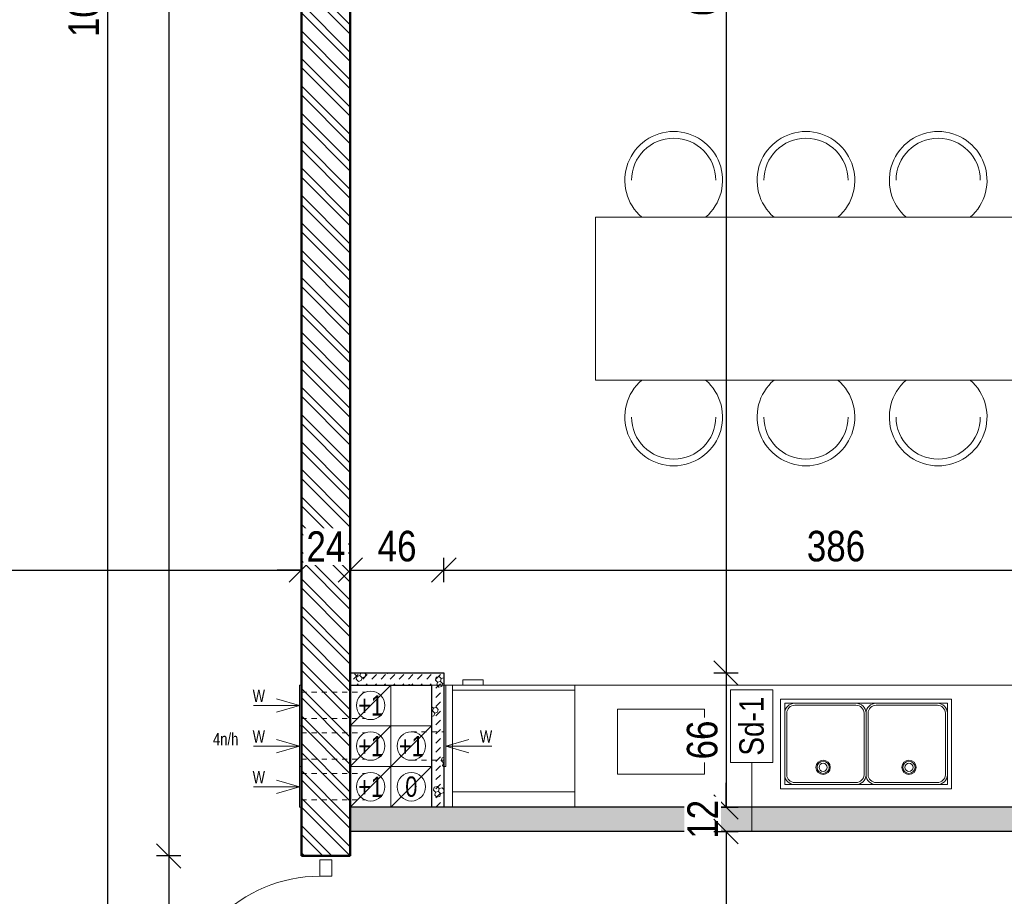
# Model space of a CAD drawing. Header units: millimetres. Extents: x 31175 to 52214, y -18116 to -5516.
# Tile 22 of 155: x 34783 to 35267, y -13070 to -12639. Entities that reach past the tile are written whole.
import ezdxf

# ---------------------------------------------------------------- set-up
doc = ezdxf.new("R2010")
doc.units = ezdxf.units.MM
doc.linetypes.add('3', pattern=[1, 0.5, -0.5])
doc.layers.get('Defpoints').update_dxf_attribs({"color": 6})
for name, color, linetype, lineweight in [('A-ciekie', 161, 'Continuous', 9), ('A-DRZ', 154, 'Continuous', 0), ('A-kreskowanie', 253, 'Continuous', 0), ('A-opis', 130, 'Continuous', 9), ('A-wymiar', 177, 'Continuous', 0), ('A_opis_warstw', 220, 'Continuous', 5), ('A_SCIANA_PROJ_KONSTRUKCJA', 3, 'Continuous', 50), ('A_SCINAN_PROJ_DZIALOWA', 5, 'Continuous', 30)]:
    doc.layers.add(name, color=color, linetype=linetype, lineweight=lineweight)
doc.layers.add('A-MEB', color=7, linetype='Continuous', lineweight=0, true_color=0x849491)
doc.layers.add('A-wyposaż_kuchni', color=9, linetype='Continuous', lineweight=13, true_color=0x808080)
doc.styles.add('BIKWYM', font='BIKROMSW.SHX', dxfattribs={"width": 0.8})
doc.styles.get("Standard").update_dxf_attribs({"font": 'ARIALN.TTF'})
doc.styles.add('wymiary', font='ARIALN.TTF')
doc.dimstyles.new('anka', dxfattribs={"dimtxt": 15, "dimasz": 12, "dimexe": 6, "dimexo": 0.0625, "dimgap": 4, "dimtad": 1, "dimdec": 0, "dimzin": 0, "dimdsep": 46, "dimtxsty": 'wymiary', "dimblk": 'OBLIQUE', "dimcen": 0.09, "dimclrt": 7, "dimadec": 0, "dimazin": 0, "dimtfac": 1, "dimtdec": 0, "dimtix": 1, "dimtofl": 0, "dimtmove": 0, "dimatfit": 3, "dimldrblk": 'OBLIQUE', "dimfxl": 6, "dimfxlon": 1, "dimtfill": 1, "dimtolj": 1, "dimtzin": 0, "dimarcsym": 0})
pattern_1 = [(15, (-1.139, -4.25), (3.882286, 14.4888864), [1.46647, -13.53353]), (15, (0.657, -2.453), (3.882286, 14.4888864), [1.46647, -13.53353]), (15, (-1.796, -1.796), (3.882286, 14.4888864), [1.46647, -13.53353]), (15, (0, 0), (3.882286, 14.4888864), [1.46647, -13.53353]), (15, (-2.453, 0.657), (3.882286, 14.4888864), [1.46647, -13.53353]), (75, (-2.833, -0.759), (-10.6066007, 10.6066014), [1.46647, -13.53353]), (75, (-2.176, -3.213), (-10.6066007, 10.6066014), [1.46647, -13.53353]), (75, (-0.38, -1.417), (-10.6066007, 10.6066014), [1.46647, -13.53353]), (75, (0.278, -3.87), (-10.6066007, 10.6066014), [1.46647, -13.53353]), (75, (2.074, -2.074), (-10.6066007, 10.6066014), [1.46647, -13.53353]), (315, (-2.176, -3.213), (14.4888866, 3.882285), [1.46647, -13.53353]), (315, (-2.833, -0.759), (14.4888866, 3.882285), [1.46647, -13.53353]), (315, (-0.38, -1.417), (14.4888866, 3.882285), [1.46647, -13.53353]), (315, (1.417, 0.38), (14.4888866, 3.882285), [1.46647, -13.53353]), (315, (-1.037, 1.037), (14.4888866, 3.882285), [1.46647, -13.53353]), (45, (0, 0), (4e-16, 4.49012806), [3.175, -3.175])]

# ---------------------------------------------------------------- blocks, each defined once
blk = doc.blocks.new('lodowka')
at = {"layer": 'A-wyposaż_kuchni'}
for p, q in [((61898.64, -29425.44), (61838.64, -29425.44)), ((61838.64, -29425.44), (61838.64, -29485.44)), ((61898.64, -29485.44), (61898.64, -29425.44)), ((61898.64, -29432.94), (61838.64, -29432.94)), ((61898.64, -29482.94), (61838.64, -29482.94)), ((61838.64, -29485.44), (61898.64, -29485.44)), ((61883.64, -29487.94), (61883.64, -29485.44)), ((61893.64, -29487.94), (61883.64, -29487.94)), ((61893.64, -29485.44), (61893.64, -29487.94))]:
    blk.add_line(p, q, dxfattribs=at)
blk = doc.blocks.new('fr1')
at = {"color": 0, "linetype": 'ByBlock'}
for p, q in [((90.8, 438.2), (-210.3, 438.2)), ((-259.7, 390.1), (-259.7, 86.3)), ((-249.7, 390.1), (-249.7, 86.5)), ((90.8, 428.2), (-210.3, 428.2)), ((130.2, 86.5), (130.2, 390.1)), ((140.2, 87.7), (140.2, 390.1)), ((-210.3, 48.2), (90.8, 48.2)), ((-210.3, 38.2), (90.8, 38.2))]:
    blk.add_line(p, q, dxfattribs=at)
for radius in [35, 30, 20]:
    blk.add_circle((-70.8, 353.2), radius)
for centre, radius, start, end in [((-210.3, 388.7), 49.5, 90, 178.3814), ((90.8, 388.7), 49.5, 1.6186, 90), ((-210.3, 388.7), 39.5, 90, 178.3814), ((90.8, 388.7), 39.5, 1.6186, 90), ((-210.3, 87.7), 49.5, 181.6186, 270), ((-210.3, 87.7), 39.5, 181.6186, 270), ((90.8, 87.7), 39.5, 270, 358.3814), ((90.8, 87.7), 49.5, 270, 358.3814)]:
    blk.add_arc(centre, radius, start, end)
at = {"color": 0, "linetype": 'ByBlock', "extrusion": (0, 0, -1)}
blk.add_ellipse((90.8, 87.7), major_axis=(49.5, 0), ratio=1, start_param=0, end_param=0.02825, dxfattribs=at)
blk = doc.blocks.new('zlew1')
at = {"layer": 'A-wyposaż_kuchni', "rotation": 180}
blk.add_blockref('fr1', (65785.1, -26388.6), dxfattribs=at)
blk = doc.blocks.new('DRZWI-RZ-41')
at = {"layer": 'A-DRZ'}
for points in [[(9, 43), (3, 43), (3, 35), (9, 35)], [(9, -43), (3, -43), (3, -35), (9, -35)]]:
    blk.add_lwpolyline(points, close=True, dxfattribs=at)
for points in [[(9, -35), (9, -32), (79, -32)], [(79, -35), (79, -32)]]:
    blk.add_lwpolyline(points, dxfattribs=at)
at = {"layer": 'A-DRZ', "extrusion": (0, 0, -1)}
blk.add_lwpolyline([(-9, -35), (-79, -35)], dxfattribs=at)
at = {"layer": 'A-DRZ', "color": 1, "extrusion": (0, 0, -1)}
blk.add_arc((-9, -35), 70, 90, 180, dxfattribs=at)
blk = doc.blocks.new('_OBLIQUE')
at = {"color": 0, "linetype": 'ByBlock'}
blk.add_line((-0.5, -0.5), (0.5, 0.5), dxfattribs=at)
blk = doc.blocks.new('*D271')
at = {"layer": 'A-wymiar', "color": 0, "lineweight": -2, "transparency": 16777216}
for p, q in [((34347.54, -12915.32), (34347.54, -12903.32)), ((34921.04, -12915.32), (34921.04, -12903.32)), ((34347.54, -12909.32), (34921.04, -12909.32))]:
    blk.add_line(p, q, dxfattribs=at)
at = {"layer": 'Defpoints', "color": 0, "transparency": 16777216}
for p in [(34921.04, -12909.32), (34347.54, -12920.69), (34921.04, -12925.58)]:
    blk.add_point(p, dxfattribs=at)
at = {"layer": 'A-wymiar', "color": 0, "lineweight": -2, "transparency": 16777216, "xscale": 12, "yscale": 12, "zscale": 12, "rotation": 180}
blk.add_blockref('_OBLIQUE', (34347.54, -12909.32), dxfattribs=at)
at = {"layer": 'A-wymiar', "color": 0, "lineweight": -2, "transparency": 16777216, "xscale": 12, "yscale": 12, "zscale": 12}
blk.add_blockref('_OBLIQUE', (34921.04, -12909.32), dxfattribs=at)
at = {"layer": 'A-wymiar', "color": 7, "lineweight": 9, "transparency": 16777216, "insert": (34634.29, -12897.69), "char_height": 15, "attachment_point": 5, "style": 'wymiary', "bg_fill": 3, "box_fill_scale": 1.1, "bg_fill_color": 256, "bg_fill_true_color": 13158600, "bg_fill_transparency": 0}
blk.add_mtext('\\A1;574', dxfattribs=at)
blk = doc.blocks.new('*D272')
at = {"layer": 'A-wymiar', "color": 0, "lineweight": -2, "transparency": 16777216}
for p, q in [((34921.04, -12915.32), (34921.04, -12903.32)), ((34945.04, -12915.32), (34945.04, -12903.32)), ((34921.04, -12909.32), (34909.04, -12909.32)), ((34945.04, -12909.32), (34957.04, -12909.32))]:
    blk.add_line(p, q, dxfattribs=at)
at = {"layer": 'Defpoints', "color": 0, "transparency": 16777216}
for p in [(34945.04, -12909.32), (34921.04, -12925.58), (34945.04, -13049.9)]:
    blk.add_point(p, dxfattribs=at)
at = {"layer": 'A-wymiar', "color": 0, "lineweight": -2, "transparency": 16777216, "xscale": 12, "yscale": 12, "zscale": 12}
blk.add_blockref('_OBLIQUE', (34921.04, -12909.32), dxfattribs=at)
at = {"layer": 'A-wymiar', "color": 0, "lineweight": -2, "transparency": 16777216, "xscale": 12, "yscale": 12, "zscale": 12, "rotation": 180}
blk.add_blockref('_OBLIQUE', (34945.04, -12909.32), dxfattribs=at)
at = {"layer": 'A-wymiar', "color": 7, "lineweight": 9, "transparency": 16777216, "insert": (34933.04, -12897.79), "char_height": 15, "attachment_point": 5, "style": 'wymiary', "bg_fill": 3, "box_fill_scale": 1.1, "bg_fill_color": 256, "bg_fill_true_color": 13158600, "bg_fill_transparency": 0}
blk.add_mtext('\\A1;24', dxfattribs=at)
blk = doc.blocks.new('*D438')
at = {"layer": 'A-wymiar', "color": 0, "lineweight": -2, "transparency": 16777216}
for p, q in [((34831.72, -12098.48), (34819.72, -12098.48)), ((34825.72, -12098.48), (34825.72, -13157.9)), ((34831.72, -13157.9), (34819.72, -13157.9))]:
    blk.add_line(p, q, dxfattribs=at)
at = {"layer": 'Defpoints', "color": 0, "transparency": 16777216}
for p in [(34883.04, -12098.48), (34825.72, -13157.9), (34921.04, -13157.9)]:
    blk.add_point(p, dxfattribs=at)
at = {"layer": 'A-wymiar', "color": 0, "lineweight": -2, "transparency": 16777216, "xscale": 12, "yscale": 12, "zscale": 12}
for p, rotation in [((34825.72, -12098.48), 90), ((34825.72, -13157.9), 270)]:
    blk.add_blockref('_OBLIQUE', p, dxfattribs=dict(at, rotation=rotation))
at = {"layer": 'A-wymiar', "color": 7, "transparency": 16777216, "insert": (34814.07, -12628.19), "char_height": 15, "attachment_point": 5, "rotation": 90, "style": 'wymiary', "bg_fill": 3, "box_fill_scale": 1.1, "bg_fill_color": 256, "bg_fill_true_color": 13158600, "bg_fill_transparency": 0}
blk.add_mtext('\\A1;1059', dxfattribs=at)
blk = doc.blocks.new('*D636')
at = {"layer": 'A-wymiar', "color": 0, "lineweight": -2, "transparency": 16777216}
for p, q in [((34861.79, -12144.48), (34849.79, -12144.48)), ((34855.79, -12144.48), (34855.79, -13049.9)), ((34861.79, -13049.9), (34849.79, -13049.9))]:
    blk.add_line(p, q, dxfattribs=at)
at = {"layer": 'Defpoints', "color": 0, "transparency": 16777216}
for p in [(34883.04, -12144.48), (34855.79, -13049.9), (34921.04, -13049.9)]:
    blk.add_point(p, dxfattribs=at)
at = {"layer": 'A-wymiar', "color": 0, "lineweight": -2, "transparency": 16777216, "xscale": 12, "yscale": 12, "zscale": 12}
for p, rotation in [((34855.79, -12144.48), 90), ((34855.79, -13049.9), 270)]:
    blk.add_blockref('_OBLIQUE', p, dxfattribs=dict(at, rotation=rotation))
at = {"layer": 'A-wymiar', "color": 7, "transparency": 16777216, "insert": (34844.14, -12597.19), "char_height": 15, "attachment_point": 5, "rotation": 90, "style": 'wymiary', "bg_fill": 3, "box_fill_scale": 1.1, "bg_fill_color": 256, "bg_fill_true_color": 13158600, "bg_fill_transparency": 0}
blk.add_mtext('\\A1;905', dxfattribs=at)
blk = doc.blocks.new('*D637')
at = {"layer": 'A-wymiar', "color": 0, "lineweight": -2, "transparency": 16777216}
for p, q in [((34861.79, -13049.9), (34849.79, -13049.9)), ((34855.79, -13049.9), (34855.79, -13139.9)), ((34861.79, -13139.9), (34849.79, -13139.9))]:
    blk.add_line(p, q, dxfattribs=at)
at = {"layer": 'Defpoints', "color": 0, "transparency": 16777216}
for p in [(34921.04, -13049.9), (34855.79, -13139.9), (34921.04, -13139.9)]:
    blk.add_point(p, dxfattribs=at)
at = {"layer": 'A-wymiar', "color": 0, "lineweight": -2, "transparency": 16777216, "xscale": 12, "yscale": 12, "zscale": 12}
for p, rotation in [((34855.79, -13049.9), 90), ((34855.79, -13139.9), 270)]:
    blk.add_blockref('_OBLIQUE', p, dxfattribs=dict(at, rotation=rotation))
at = {"layer": 'A-wymiar', "color": 7, "transparency": 16777216, "insert": (34844.14, -13094.9), "char_height": 15, "attachment_point": 5, "rotation": 90, "style": 'wymiary', "bg_fill": 3, "box_fill_scale": 1.1, "bg_fill_color": 256, "bg_fill_true_color": 13158600, "bg_fill_transparency": 0}
blk.add_mtext('\\A1;90', dxfattribs=at)
blk = doc.blocks.new('*D647')
at = {"layer": 'A-wymiar', "color": 0, "lineweight": -2, "transparency": 16777216}
for p, q in [((35123.76, -12285.48), (35135.76, -12285.48)), ((35129.76, -12285.48), (35129.76, -12959.9)), ((35123.76, -12959.9), (35135.76, -12959.9))]:
    blk.add_line(p, q, dxfattribs=at)
at = {"layer": 'Defpoints', "color": 0, "transparency": 16777216}
for p in [(35090.04, -12285.48), (34991.04, -12959.9), (35129.76, -12959.9)]:
    blk.add_point(p, dxfattribs=at)
at = {"layer": 'A-wymiar', "color": 0, "lineweight": -2, "transparency": 16777216, "xscale": 12, "yscale": 12, "zscale": 12}
for p, rotation in [((35129.76, -12285.48), 90), ((35129.76, -12959.9), 270)]:
    blk.add_blockref('_OBLIQUE', p, dxfattribs=dict(at, rotation=rotation))
at = {"layer": 'A-wymiar', "color": 7, "transparency": 16777216, "insert": (35118.1, -12622.69), "char_height": 15, "attachment_point": 5, "rotation": 90, "style": 'wymiary', "bg_fill": 3, "box_fill_scale": 1.1, "bg_fill_color": 256, "bg_fill_true_color": 13158600, "bg_fill_transparency": 0}
blk.add_mtext('\\A1;674', dxfattribs=at)
blk = doc.blocks.new('*D648')
at = {"layer": 'A-wymiar', "color": 0, "lineweight": -2, "transparency": 16777216}
for p, q in [((35123.76, -12959.9), (35135.76, -12959.9)), ((35129.76, -12959.9), (35129.76, -13025.9)), ((35123.76, -13025.9), (35135.76, -13025.9))]:
    blk.add_line(p, q, dxfattribs=at)
at = {"layer": 'Defpoints', "color": 0, "transparency": 16777216}
for p in [(34991.04, -12959.9), (34985.29, -13025.9), (35129.76, -13025.9)]:
    blk.add_point(p, dxfattribs=at)
at = {"layer": 'A-wymiar', "color": 0, "lineweight": -2, "transparency": 16777216, "xscale": 12, "yscale": 12, "zscale": 12}
for p, rotation in [((35129.76, -12959.9), 90), ((35129.76, -13025.9), 270)]:
    blk.add_blockref('_OBLIQUE', p, dxfattribs=dict(at, rotation=rotation))
at = {"layer": 'A-wymiar', "color": 7, "transparency": 16777216, "insert": (35118.1, -12992.9), "char_height": 15, "attachment_point": 5, "rotation": 90, "style": 'wymiary', "bg_fill": 3, "box_fill_scale": 1.1, "bg_fill_color": 256, "bg_fill_true_color": 13158600, "bg_fill_transparency": 0}
blk.add_mtext('\\A1;66', dxfattribs=at)
blk = doc.blocks.new('*D649')
at = {"layer": 'A-wymiar', "color": 0, "lineweight": -2, "transparency": 16777216}
for p, q in [((35129.76, -13025.9), (35129.76, -13013.9)), ((35123.76, -13025.9), (35135.76, -13025.9)), ((35123.76, -13037.9), (35135.76, -13037.9)), ((35129.76, -13037.9), (35129.76, -13049.9))]:
    blk.add_line(p, q, dxfattribs=at)
at = {"layer": 'Defpoints', "color": 0, "transparency": 16777216}
for p in [(34985.29, -13025.9), (34945.04, -13037.9), (35129.76, -13037.9)]:
    blk.add_point(p, dxfattribs=at)
at = {"layer": 'A-wymiar', "color": 0, "lineweight": -2, "transparency": 16777216, "xscale": 12, "yscale": 12, "zscale": 12}
for p, rotation in [((35129.76, -13025.9), 270), ((35129.76, -13037.9), 90)]:
    blk.add_blockref('_OBLIQUE', p, dxfattribs=dict(at, rotation=rotation))
at = {"layer": 'A-wymiar', "color": 7, "transparency": 16777216, "insert": (35118.23, -13031.9), "char_height": 15, "attachment_point": 5, "rotation": 90, "style": 'wymiary', "bg_fill": 3, "box_fill_scale": 1.1, "bg_fill_color": 256, "bg_fill_true_color": 13158600, "bg_fill_transparency": 0}
blk.add_mtext('\\A1;12', dxfattribs=at)
blk = doc.blocks.new('*D650')
at = {"layer": 'A-wymiar', "color": 0, "lineweight": -2, "transparency": 16777216}
for p, q in [((35123.76, -13037.9), (35135.76, -13037.9)), ((35129.76, -13037.9), (35129.76, -13176.43)), ((35123.76, -13176.43), (35135.76, -13176.43))]:
    blk.add_line(p, q, dxfattribs=at)
at = {"layer": 'Defpoints', "color": 0, "transparency": 16777216}
for p in [(34945.04, -13037.9), (34985.29, -13176.43), (35129.76, -13176.43)]:
    blk.add_point(p, dxfattribs=at)
at = {"layer": 'A-wymiar', "color": 0, "lineweight": -2, "transparency": 16777216, "xscale": 12, "yscale": 12, "zscale": 12}
for p, rotation in [((35129.76, -13037.9), 90), ((35129.76, -13176.43), 270)]:
    blk.add_blockref('_OBLIQUE', p, dxfattribs=dict(at, rotation=rotation))
at = {"layer": 'A-wymiar', "color": 7, "transparency": 16777216, "insert": (35118.1, -13107.16), "char_height": 15, "attachment_point": 5, "rotation": 90, "style": 'wymiary', "bg_fill": 3, "box_fill_scale": 1.1, "bg_fill_color": 256, "bg_fill_true_color": 13158600, "bg_fill_transparency": 0}
blk.add_mtext('\\A1;139', dxfattribs=at)
blk = doc.blocks.new('kom_went_20x20')
at = {"layer": 'A-ciekie'}
for points in [[(-9.71, 10.29), (-9.71, -9.71), (10.29, -9.71), (10.29, 10.29), (-9.71, 10.29)], [(10.29, 10.29), (-9.71, -9.71)]]:
    blk.add_lwpolyline(points, dxfattribs=at)
blk.add_circle((0.29, 0.29), 7, dxfattribs=at)
blk = doc.blocks.new('*D663')
at = {"layer": 'A-wymiar', "color": 0, "lineweight": -2, "transparency": 16777216}
for p, q in [((34945.04, -12915.32), (34945.04, -12903.32)), ((34991.04, -12915.32), (34991.04, -12903.32)), ((34945.04, -12909.32), (34991.04, -12909.32))]:
    blk.add_line(p, q, dxfattribs=at)
at = {"layer": 'Defpoints', "color": 0, "transparency": 16777216}
for p in [(34991.04, -12909.32), (34945.04, -12959.9), (34991.04, -12959.9)]:
    blk.add_point(p, dxfattribs=at)
at = {"layer": 'A-wymiar', "color": 0, "lineweight": -2, "transparency": 16777216, "xscale": 12, "yscale": 12, "zscale": 12, "rotation": 180}
blk.add_blockref('_OBLIQUE', (34945.04, -12909.32), dxfattribs=at)
at = {"layer": 'A-wymiar', "color": 0, "lineweight": -2, "transparency": 16777216, "xscale": 12, "yscale": 12, "zscale": 12}
blk.add_blockref('_OBLIQUE', (34991.04, -12909.32), dxfattribs=at)
at = {"layer": 'A-wymiar', "color": 7, "transparency": 16777216, "insert": (34968.04, -12897.66), "char_height": 15, "attachment_point": 5, "style": 'wymiary', "bg_fill": 3, "box_fill_scale": 1.1, "bg_fill_color": 256, "bg_fill_true_color": 13158600, "bg_fill_transparency": 0}
blk.add_mtext('\\A1;46', dxfattribs=at)
blk = doc.blocks.new('*D664')
at = {"layer": 'A-wymiar', "color": 0, "lineweight": -2, "transparency": 16777216}
for p, q in [((34991.04, -12915.32), (34991.04, -12903.32)), ((35376.54, -12915.32), (35376.54, -12903.32)), ((34991.04, -12909.32), (35376.54, -12909.32))]:
    blk.add_line(p, q, dxfattribs=at)
at = {"layer": 'Defpoints', "color": 0, "transparency": 16777216}
for p in [(35376.54, -12909.32), (34991.04, -12959.9), (35376.54, -12979.9)]:
    blk.add_point(p, dxfattribs=at)
at = {"layer": 'A-wymiar', "color": 0, "lineweight": -2, "transparency": 16777216, "xscale": 12, "yscale": 12, "zscale": 12, "rotation": 180}
blk.add_blockref('_OBLIQUE', (34991.04, -12909.32), dxfattribs=at)
at = {"layer": 'A-wymiar', "color": 0, "lineweight": -2, "transparency": 16777216, "xscale": 12, "yscale": 12, "zscale": 12}
blk.add_blockref('_OBLIQUE', (35376.54, -12909.32), dxfattribs=at)
at = {"layer": 'A-wymiar', "color": 7, "transparency": 16777216, "insert": (35183.79, -12897.66), "char_height": 15, "attachment_point": 5, "style": 'wymiary', "bg_fill": 3, "box_fill_scale": 1.1, "bg_fill_color": 256, "bg_fill_true_color": 13158600, "bg_fill_transparency": 0}
blk.add_mtext('\\A1;386', dxfattribs=at)

msp = doc.modelspace()

# ---------------------------------------------------------------- hatches: boundary and pattern name
at = {"layer": 'A-kreskowanie', "lineweight": 5, "true_color": 0xeb7500}
h = msp.add_hatch(dxfattribs=at)
h.set_pattern_fill('ANSI32', color=30, angle=-90)
h.set_pattern_definition([(315, (-56.926, -40.622), (6.735192, 6.735192), []), (315, (-56.926, -45.112), (6.735192, 6.735192), [])])
h.paths.add_polyline_path([(34945.04, -12086.48), (34921.04, -12086.48), (34921.04, -12186.48), (34921.04, -13049.9), (34945.04, -13049.9)])
at = {"layer": 'A_SCINAN_PROJ_DZIALOWA', "lineweight": 9, "true_color": 0x27773c, "transparency": 33554610}
h = msp.add_hatch(dxfattribs=at)
h.set_pattern_fill('GAZOBETON S100 ISO 1J', color=97, pattern_type=2)
h.set_pattern_definition(pattern_1)
h.paths.add_polyline_path([(34991.04, -12959.9), (34945.04, -12959.9), (34945.04, -12965.9), (34985.04, -12965.9), (34985.04, -13025.9), (34991.04, -13025.9)])
h = msp.add_hatch(dxfattribs=at)
h.set_pattern_fill('GAZOBETON S100 ISO 1J', color=97, pattern_type=2)
h.set_pattern_definition(pattern_1)
h.paths.add_polyline_path([(35402.54, -13025.9), (34945.04, -13025.9), (34945.04, -13037.9), (35402.54, -13037.9)])

# ---------------------------------------------------------------- linework, layer by layer
at = {"layer": 'A-ciekie', "lineweight": 9}
msp.add_lwpolyline([(34991.04, -12988.9), (34991.04, -12965.9), (34992.04, -12965.9), (34992.04, -13002.9), (34992.04, -13005.9), (34991.04, -13005.9)], dxfattribs=at)
msp.add_lwpolyline([(34991.04, -12965.9), (34992.04, -12965.9), (34992.04, -13005.9), (34991.04, -13005.9)], close=True, dxfattribs=at)
at = {"layer": 'A-MEB'}
for centre, radius, start, end in [((35104.02, -12717.71), 24.01, 310.7329, 229.2671), ((35169.02, -12717.71), 24.01, 310.7329, 229.2671), ((35234.02, -12717.71), 24.01, 310.7329, 229.2671), ((35104.02, -12717.71), 20.71, 0, 180), ((35169.02, -12717.71), 20.71, 0, 180), ((35234.02, -12717.71), 20.71, 0, 180), ((35104.02, -12834.09), 24.01, 130.7329, 49.2671), ((35169.02, -12834.09), 24.01, 130.7329, 49.2671), ((35234.02, -12834.09), 24.01, 130.7329, 49.2671), ((35104.02, -12834.09), 20.71, 180, 0), ((35169.02, -12834.09), 20.71, 180, 0), ((35234.02, -12834.09), 20.71, 180, 0)]:
    msp.add_arc(centre, radius, start, end, dxfattribs=at)
at = {"layer": 'A-opis', "lineweight": 9}
for points in [[(34992.04, -12995.9), (35003.29, -12992.62)], [(34992.04, -12995.9), (35014.54, -12995.9)], [(34992.04, -12995.9), (35003.29, -12999.18)]]:
    msp.add_lwpolyline(points, dxfattribs=at)
at = {"layer": 'A-wyposaż_kuchni'}
msp.add_lwpolyline([(35065.5, -12815.9), (35065.5, -12735.9), (35402.54, -12735.9), (35402.54, -12815.9), (35065.5, -12815.9)], dxfattribs=at)
for points in [[(35240.55, -13016.85), (35240.55, -12972.85), (35156.56, -12972.85), (35156.56, -13016.85)], [(35238.55, -13014.85), (35238.55, -12974.85), (35158.56, -12974.85), (35158.56, -13014.85)], [(35076.46, -13009.65), (35076.46, -12977.72), (35119.23, -12977.72), (35119.23, -13009.65)]]:
    msp.add_lwpolyline(points, close=True, dxfattribs=at)
at = {"layer": 'A_opis_warstw'}
for points in [[(35131.87, -13003.92), (35152.82, -13003.92), (35152.82, -12968.25), (35131.87, -12968.25), (35131.87, -13003.92)], [(35142.34, -13003.92), (35142.34, -13037.9)]]:
    msp.add_lwpolyline(points, dxfattribs=at)
at = {"layer": 'A_SCIANA_PROJ_KONSTRUKCJA'}
for points in [[(34921.04, -12086.48), (34921.04, -13049.9)], [(34945.04, -12086.48), (34945.04, -13049.9)], [(34945.04, -13049.9), (34945.04, -13049.9), (34921.04, -13049.9)]]:
    msp.add_lwpolyline(points, dxfattribs=at)
at = {"layer": 'A_SCINAN_PROJ_DZIALOWA'}
for points in [[(35402.54, -13025.9), (35402.54, -13025.9), (34945.04, -13025.9)], [(35402.54, -13037.9), (34945.04, -13037.9)]]:
    msp.add_lwpolyline(points, dxfattribs=at)

# ---------------------------------------------------------------- block references
at = {"layer": 'A-DRZ', "xscale": -1}
msp.add_blockref('DRZWI-RZ-41', (34939.04, -13094.9), dxfattribs=at)
msp.add_blockref('DRZWI-RZ-41', (34939.04, -13094.9), dxfattribs=at)
at = {"layer": 'A-wyposaż_kuchni', "rotation": 180}
msp.add_blockref('lodowka', (96894, -42451.33), dxfattribs=at)
at = {"layer": 'A-wyposaż_kuchni', "yscale": 0.1, "zscale": 0.1}
for p, xscale in [((41763.05, -10332.17), -0.1), ((28634.07, -10332.17), 0.1)]:
    msp.add_blockref('zlew1', p, dxfattribs=dict(at, xscale=xscale))

# ---------------------------------------------------------------- texts
at = {"layer": 'A-opis', "lineweight": 9, "attachment_point": 5, "style": 'BIKWYM'}
for s, width, insert, char_height in [('W', 10.1211, (35011.78, -12991.16), 6), ('+1', 12.7111, (34975.04, -12995.9), 10)]:
    msp.add_mtext_dynamic_manual_height_columns(s, width=width, gutter_width=12.5, heights=[0], dxfattribs=dict(at, insert=insert, char_height=char_height))
at = {"layer": 'A_opis_warstw', "insert": (35142.34, -12986.08), "char_height": 12, "attachment_point": 5, "rotation": 90}
msp.add_mtext_dynamic_manual_height_columns('Sd-1', width=38.4706, gutter_width=12.5, heights=[0], dxfattribs=at)

# ---------------------------------------------------------------- next in the draw order: dimensions: what is measured, and where the dimension line sits
at = {"layer": 'A-wymiar', "lineweight": 9}
dim = msp.add_linear_dim(base=(34921.04272976, -12909.31715797), p1=(34347.54272976, -12920.69084301), p2=(34921.04272976, -12925.58003208), dimstyle='anka', dxfattribs=at)
dim.commit()
dim.dimension.update_dxf_attribs({"geometry": '*D271', "text_midpoint": (34634.29272976, -12897.68925893)})

# ---------------------------------------------------------------- next in the draw order: dimensions: what is measured, and where the dimension line sits
dim = msp.add_linear_dim(base=(34945.04, -12909.32), p1=(34921.04, -12925.58), p2=(34945.04, -13049.9), dimstyle='anka', override={"dimtmove": 1}, dxfattribs=at)
dim.commit()
dim.dimension.update_dxf_attribs({"geometry": '*D272', "text_midpoint": (34933.04, -12897.79)})

# ---------------------------------------------------------------- next in the draw order: linework, layer by layer
at = {"layer": 'A-ciekie', "lineweight": 9}
msp.add_lwpolyline([(34921.04, -13008.9), (34921.04, -13005.9), (34920.04, -13005.9), (34920.04, -13022.9), (34920.04, -13025.9), (34921.04, -13025.9)], dxfattribs=at)
msp.add_lwpolyline([(34921.04, -13005.9), (34920.04, -13005.9), (34920.04, -13025.9), (34921.04, -13025.9)], close=True, dxfattribs=at)
at = {"layer": 'A-ciekie', "linetype": '3', "lineweight": 9, "ltscale": 5}
msp.add_lwpolyline([(34921.04, -13009.4), (34952.44, -13009.4)], dxfattribs=at)
at = {"layer": 'A-kreskowanie', "lineweight": 9}
msp.add_lwpolyline([(34945.04, -13025.9), (34945.04, -12965.9), (35402.54, -12965.9)], dxfattribs=at)
at = {"layer": 'A-opis', "lineweight": 9}
for points in [[(34920.04, -13015.9), (34908.79, -13012.62)], [(34920.04, -13015.9), (34897.54, -13015.9)], [(34920.04, -13015.9), (34908.79, -13019.18)]]:
    msp.add_lwpolyline(points, dxfattribs=at)

# ---------------------------------------------------------------- next in the draw order: block references
at = {"layer": 'A_SCINAN_PROJ_DZIALOWA'}
for p in [(34954.75, -12976.19), (34954.75, -12996.19)]:
    msp.add_blockref('kom_went_20x20', p, dxfattribs=at)

# ---------------------------------------------------------------- next in the draw order: texts
at = {"layer": 'A-opis', "lineweight": 9, "char_height": 10, "attachment_point": 5, "style": 'BIKWYM'}
for insert in [(34955.04, -12975.9), (34955.04, -12995.9)]:
    msp.add_mtext_dynamic_manual_height_columns('+1', width=12.7111, gutter_width=12.5, heights=[0], dxfattribs=dict(at, insert=insert))

# ---------------------------------------------------------------- next in the draw order: dimensions: what is measured, and where the dimension line sits
at = {"layer": 'A-wymiar'}
dim = msp.add_linear_dim(base=(34825.72, -13157.9), p1=(34883.04, -12098.48), p2=(34921.04, -13157.9), angle=90, dimstyle='anka', override={"dimtmove": 1}, dxfattribs=at)
dim.commit()
dim.dimension.update_dxf_attribs({"geometry": '*D438', "text_midpoint": (34814.07, -12628.19)})

# ---------------------------------------------------------------- next in the draw order: texts
at = {"layer": 'A-opis', "color": 156, "true_color": 0x0f468a, "insert": (34583.15, -12622.37), "char_height": 15, "attachment_point": 1, "style": 'wymiary'}
msp.add_mtext_dynamic_manual_height_columns('\\pi28.103;{\\LSZATNIA\\P\\pi43.968;25os.\\P\\pi30.59;}59,93 m²', width=128.0244, gutter_width=12.5, heights=[0], dxfattribs=at)
at = {"layer": 'A-opis', "lineweight": 9, "insert": (34900.09, -13011.16), "char_height": 6, "attachment_point": 5, "style": 'BIKWYM'}
msp.add_mtext_dynamic_manual_height_columns('W', width=10.1211, gutter_width=12.5, heights=[0], dxfattribs=at)

# ---------------------------------------------------------------- next in the draw order: dimensions: what is measured, and where the dimension line sits
at = {"layer": 'A-wymiar'}
for base, p1, p2, picture, middle in [((34855.79, -13049.9), (34883.04, -12144.48), (34921.04, -13049.9), '*D636', (34844.14, -12597.19)), ((35129.76, -12959.9), (35090.04, -12285.48), (34991.04, -12959.9), '*D647', (35118.1, -12622.69))]:
    dim = msp.add_linear_dim(base=base, p1=p1, p2=p2, angle=90, dimstyle='anka', override={"dimtmove": 1}, dxfattribs=at)
    dim.commit()
    dim.dimension.update_dxf_attribs({"geometry": picture, "text_midpoint": middle})

# ---------------------------------------------------------------- next in the draw order: linework, layer by layer
at = {"layer": 'A-ciekie', "lineweight": 9}
for points in [[(34921.04, -12968.9), (34921.04, -12965.9), (34920.04, -12965.9), (34920.04, -12982.9), (34920.04, -12985.9), (34921.04, -12985.9)], [(34921.04, -12988.9), (34921.04, -12985.9), (34920.04, -12985.9), (34920.04, -13002.9), (34920.04, -13005.9), (34921.04, -13005.9)]]:
    msp.add_lwpolyline(points, dxfattribs=at)
for points in [[(34921.04, -12965.9), (34920.04, -12965.9), (34920.04, -12985.9), (34921.04, -12985.9)], [(34921.04, -12985.9), (34920.04, -12985.9), (34920.04, -13005.9), (34921.04, -13005.9)]]:
    msp.add_lwpolyline(points, close=True, dxfattribs=at)
at = {"layer": 'A-ciekie', "linetype": '3', "lineweight": 9, "ltscale": 5}
for points in [[(34921.04, -12969.4), (34952.44, -12969.4)], [(34921.04, -12982.4), (34952.44, -12982.4)], [(34921.04, -12989.4), (34952.44, -12989.4)], [(34921.04, -13002.4), (34952.44, -13002.4)]]:
    msp.add_lwpolyline(points, dxfattribs=at)
at = {"layer": 'A-opis', "lineweight": 9}
for points in [[(34920.04, -12975.9), (34908.79, -12972.62)], [(34920.04, -12975.9), (34897.54, -12975.9)], [(34920.04, -12975.9), (34908.79, -12979.18)], [(34920.04, -12995.9), (34908.79, -12992.62)], [(34920.04, -12995.9), (34897.54, -12995.9)], [(34920.04, -12995.9), (34908.79, -12999.18)]]:
    msp.add_lwpolyline(points, dxfattribs=at)

# ---------------------------------------------------------------- next in the draw order: texts
at = {"layer": 'A-opis', "lineweight": 9, "char_height": 6, "attachment_point": 5, "style": 'BIKWYM'}
for s, width, gutter_width, insert in [('W', 10.1211, 12.5, (34900.09, -12971.16)), ('4n/h', 11.8442, 60, (34883.79, -12992.52)), ('W', 10.1211, 12.5, (34900.09, -12991.16))]:
    msp.add_mtext_dynamic_manual_height_columns(s, width=width, gutter_width=gutter_width, heights=[0], dxfattribs=dict(at, insert=insert))

# ---------------------------------------------------------------- next in the draw order: dimensions: what is measured, and where the dimension line sits
at = {"layer": 'A-wymiar'}
for base, p1, p2, picture, middle in [((35129.76, -13025.9), (34991.04, -12959.9), (34985.29, -13025.9), '*D648', (35118.1, -12992.9)), ((34855.79, -13139.9), (34921.04, -13049.9), (34921.04, -13139.9), '*D637', (34844.14, -13094.9))]:
    dim = msp.add_linear_dim(base=base, p1=p1, p2=p2, angle=90, dimstyle='anka', override={"dimtmove": 1}, dxfattribs=at)
    dim.commit()
    dim.dimension.update_dxf_attribs({"geometry": picture, "text_midpoint": middle})

# ---------------------------------------------------------------- next in the draw order: linework, layer by layer
at = {"layer": 'A-ciekie', "linetype": '3', "lineweight": 9, "ltscale": 5}
for points in [[(34975.04, -12988.9), (34991.04, -12988.9)], [(34975.04, -13002.9), (34991.04, -13002.9)]]:
    msp.add_lwpolyline(points, dxfattribs=at)

# ---------------------------------------------------------------- next in the draw order: block references
at = {"layer": 'A-wymiar'}
msp.add_blockref('kom_went_20x20', (34974.75, -12996.19), dxfattribs=at)

# ---------------------------------------------------------------- next in the draw order: dimensions: what is measured, and where the dimension line sits
dim = msp.add_linear_dim(base=(35129.76, -13037.9), p1=(34985.29, -13025.9), p2=(34945.04, -13037.9), angle=90, dimstyle='anka', override={"dimtmove": 1}, dxfattribs=at)
dim.commit()
dim.dimension.update_dxf_attribs({"geometry": '*D649', "text_midpoint": (35118.23, -13031.9)})

# ---------------------------------------------------------------- next in the draw order: linework, layer by layer
at = {"layer": 'A-ciekie', "linetype": '3', "lineweight": 9, "ltscale": 5}
msp.add_lwpolyline([(34921.04, -13022.4), (34952.44, -13022.4)], dxfattribs=at)
at = {"layer": 'A_SCINAN_PROJ_DZIALOWA'}
for points in [[(34945.04, -12959.9), (34991.04, -12959.9), (34991.04, -13025.9)], [(34945.04, -12965.9), (34985.04, -12965.9), (34985.04, -13025.9)]]:
    msp.add_lwpolyline(points, dxfattribs=at)

# ---------------------------------------------------------------- next in the draw order: block references
at = {"layer": 'A-wymiar'}
for p in [(34954.75, -13016.19), (34974.75, -13016.19)]:
    msp.add_blockref('kom_went_20x20', p, dxfattribs=at)

# ---------------------------------------------------------------- next in the draw order: texts
at = {"layer": 'A-opis', "lineweight": 9, "char_height": 10, "attachment_point": 5, "style": 'BIKWYM'}
for s, insert in [('+1', (34955.04, -13015.9)), ('0', (34975.04, -13015.9))]:
    msp.add_mtext_dynamic_manual_height_columns(s, width=12.7111, gutter_width=12.5, heights=[0], dxfattribs=dict(at, insert=insert))

# ---------------------------------------------------------------- next in the draw order: dimensions: what is measured, and where the dimension line sits
at = {"layer": 'A-wymiar'}
dim = msp.add_linear_dim(base=(35129.76, -13176.43), p1=(34945.04, -13037.9), p2=(34985.29, -13176.43), angle=90, dimstyle='anka', override={"dimtmove": 1}, dxfattribs=at)
dim.commit()
dim.dimension.update_dxf_attribs({"geometry": '*D650', "text_midpoint": (35118.1, -13107.16)})

# ---------------------------------------------------------------- next in the draw order: dimensions: what is measured, and where the dimension line sits
dim = msp.add_linear_dim(base=(34991.04, -12909.32), p1=(34945.04, -12959.9), p2=(34991.04, -12959.9), dimstyle='anka', dxfattribs=at)
dim.commit()
dim.dimension.update_dxf_attribs({"geometry": '*D663', "text_midpoint": (34968.04, -12897.66)})

# ---------------------------------------------------------------- next in the draw order: dimensions: what is measured, and where the dimension line sits
dim = msp.add_linear_dim(base=(35376.54272976, -12909.31715797), p1=(34991.04272976, -12959.8988312), p2=(35376.54272976, -12979.8988312), dimstyle='anka', override={"dimtmove": 1}, dxfattribs=at)
dim.commit()
dim.dimension.update_dxf_attribs({"geometry": '*D664', "text_midpoint": (35183.79272976, -12897.65856316)})

doc.saveas('drawing.dxf')
